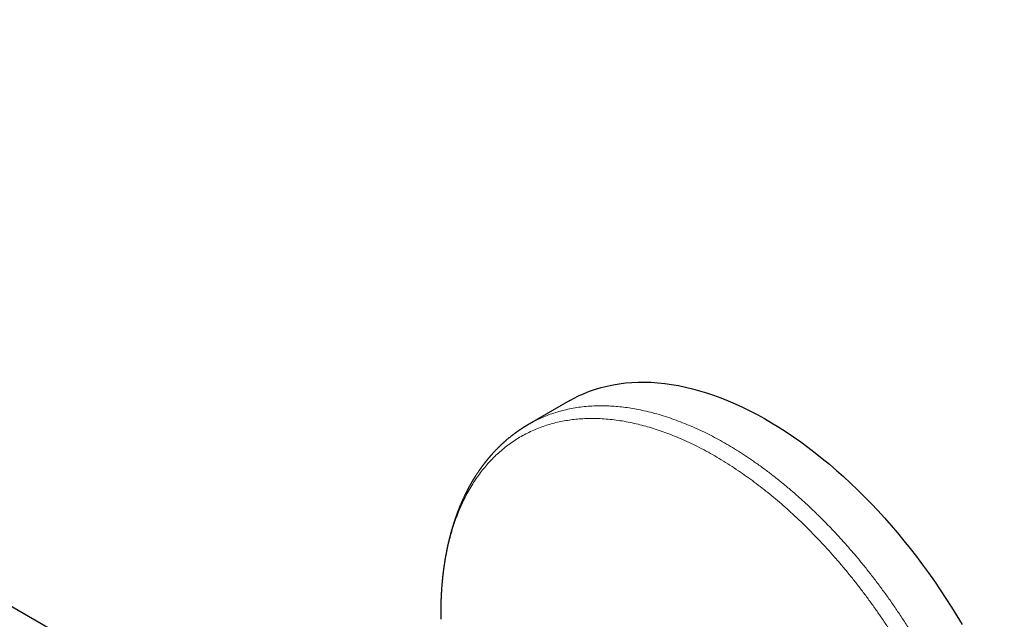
# Model space of a CAD drawing. Header units: millimetres. Extents: x 8 to 757, y 12 to 389.
# Tile 15 of 18: x 666 to 753, y 177 to 230. Entities that reach past the tile are written whole.
import ezdxf

# ---------------------------------------------------------------- set-up
doc = ezdxf.new("R2010")
doc.units = ezdxf.units.MM

msp = doc.modelspace()

# ---------------------------------------------------------------- linework, layer by layer
at = {"color": 7, "linetype": 'Continuous', "lineweight": 30}
for p, q in [((710.568, 151.868), (574.803, 230.243)), ((714.849, 196.375), (711.199, 194.268)), ((711.198, 194.264), (711.201, 194.266)), ((703.37, 176.923), (703.37, 176.919))]:
    msp.add_line(p, q, dxfattribs=at)
at = {"color": 7, "linetype": 'Continuous', "lineweight": 30, "flags": 128}
msp.add_lwpolyline([(714.849, 196.375), (715.149, 196.543), (715.621, 196.783), (716.104, 197.003), (716.599, 197.201), (717.104, 197.378), (717.619, 197.533), (718.145, 197.667), (718.68, 197.779), (719.225, 197.87), (719.779, 197.938), (720.341, 197.985), (720.912, 198.01), (721.491, 198.013), (722.076, 197.994), (722.669, 197.954), (723.269, 197.891), (723.875, 197.807), (724.486, 197.701), (725.103, 197.573), (725.725, 197.423), (726.352, 197.252), (726.982, 197.06), (727.617, 196.846), (728.254, 196.612), (728.895, 196.356), (729.537, 196.08), (730.182, 195.783), (730.828, 195.466), (731.475, 195.128), (732.123, 194.771), (732.771, 194.394), (733.418, 193.997), (734.065, 193.582), (734.711, 193.147), (735.355, 192.694), (735.997, 192.223), (736.637, 191.734), (737.273, 191.227), (737.906, 190.703), (738.536, 190.162), (739.161, 189.605), (739.781, 189.031), (740.397, 188.442), (741.007, 187.837), (741.61, 187.218), (742.208, 186.584), (742.799, 185.935), (743.383, 185.274), (743.959, 184.599), (744.527, 183.911), (745.087, 183.211), (745.638, 182.5), (746.18, 181.777), (746.712, 181.043), (747.235, 180.299), (747.747, 179.546), (748.249, 178.783), (748.74, 178.011), (749.22, 177.231), (749.688, 176.444)], dxfattribs=at)
at = {"color": 252, "linetype": 'Continuous', "lineweight": 0}
for points, knots in [([(711.201, 194.266), (711.254, 194.297), (711.473, 194.428), (711.874, 194.633), (712.403, 194.879), (712.963, 195.105), (713.554, 195.309), (714.176, 195.488), (714.813, 195.635), (715.464, 195.752), (716.127, 195.837), (716.803, 195.89), (717.472, 195.912), (718.131, 195.904), (718.78, 195.87), (719.437, 195.81), (720.102, 195.723), (720.774, 195.61), (721.473, 195.466), (722.2, 195.289), (722.953, 195.076), (723.712, 194.833), (724.476, 194.559), (725.244, 194.254), (726.016, 193.92), (726.769, 193.567), (727.502, 193.197), (728.214, 192.813), (728.927, 192.406), (729.639, 191.975), (730.351, 191.521), (731.083, 191.03), (731.834, 190.499), (732.604, 189.927), (733.37, 189.329), (734.131, 188.706), (734.887, 188.059), (735.637, 187.388), (736.359, 186.713), (737.054, 186.038), (737.721, 185.363), (738.381, 184.671), (739.033, 183.962), (739.676, 183.236), (740.33, 182.472), (740.992, 181.668), (741.661, 180.824), (742.316, 179.963), (742.959, 179.086), (743.587, 178.195), (744.201, 177.289), (744.783, 176.396), (745.334, 175.517), (745.855, 174.654), (746.361, 173.783), (746.853, 172.903), (747.33, 172.016), (747.806, 171.095), (748.277, 170.141), (748.743, 169.153), (749.19, 168.16), (749.616, 167.163), (750.021, 166.163), (750.405, 165.16), (750.758, 164.184), (751.081, 163.236), (751.376, 162.317), (751.652, 161.399), (751.909, 160.482), (752.147, 159.569), (752.372, 158.632), (752.582, 157.672), (752.775, 156.691), (752.943, 155.717), (753.088, 154.751), (753.208, 153.795), (753.305, 152.848), (753.375, 151.938), (753.421, 151.065), (753.445, 150.229), (753.449, 149.404), (753.432, 148.59), (753.395, 147.79), (753.335, 146.979), (753.251, 146.16), (753.14, 145.335), (753.006, 144.529), (752.847, 143.741), (752.664, 142.974), (752.458, 142.227), (752.235, 141.522), (751.997, 140.857), (751.746, 140.231), (751.477, 139.624), (751.189, 139.038), (750.882, 138.472), (750.547, 137.911), (750.182, 137.357), (749.785, 136.814), (749.367, 136.298), (748.929, 135.809), (748.471, 135.347), (747.994, 134.914), (747.511, 134.521), (747.025, 134.166), (746.592, 133.877), (746.309, 133.714), (746.195, 133.648)], [0, 0, 0, 0, 0.00292, 0.012086, 0.021253, 0.03042, 0.04042, 0.05042, 0.06042, 0.07042, 0.08042, 0.09042, 0.10042, 0.109586, 0.118753, 0.12792, 0.137086, 0.146253, 0.15542, 0.16542, 0.17542, 0.18542, 0.19542, 0.20542, 0.21542, 0.22542, 0.234586, 0.243753, 0.25292, 0.262086, 0.271253, 0.28042, 0.29042, 0.30042, 0.31042, 0.32042, 0.33042, 0.34042, 0.35042, 0.359586, 0.368753, 0.37792, 0.387086, 0.396253, 0.40542, 0.41542, 0.42542, 0.43542, 0.44542, 0.45542, 0.46542, 0.47542, 0.484586, 0.493753, 0.50292, 0.512086, 0.521253, 0.53042, 0.54042, 0.55042, 0.56042, 0.57042, 0.58042, 0.59042, 0.60042, 0.609586, 0.618753, 0.62792, 0.637086, 0.646253, 0.65542, 0.66542, 0.67542, 0.68542, 0.69542, 0.70542, 0.71542, 0.72542, 0.734586, 0.743753, 0.75292, 0.762086, 0.771253, 0.78042, 0.79042, 0.80042, 0.81042, 0.82042, 0.83042, 0.84042, 0.85042, 0.859586, 0.868753, 0.87792, 0.887086, 0.896253, 0.90542, 0.91542, 0.92542, 0.93542, 0.94542, 0.95542, 0.96542, 0.97542, 0.984586, 0.993753, 1, 1, 1, 1]), ([(727.257, 135.541), (727.389, 135.461), (727.777, 135.228), (728.419, 134.871), (729.183, 134.47), (729.945, 134.098), (730.684, 133.764), (731.398, 133.467), (732.089, 133.203), (732.776, 132.964), (733.459, 132.75), (734.137, 132.562), (734.831, 132.394), (735.538, 132.25), (736.257, 132.133), (736.968, 132.046), (737.67, 131.99), (738.362, 131.965), (739.044, 131.972), (739.695, 132.008), (740.318, 132.071), (740.911, 132.158), (741.494, 132.271), (742.065, 132.41), (742.624, 132.575), (743.187, 132.77), (743.753, 133), (744.319, 133.267), (744.869, 133.563), (745.401, 133.888), (745.917, 134.243), (746.414, 134.626), (746.879, 135.026), (747.314, 135.44), (747.72, 135.865), (748.109, 136.313), (748.482, 136.784), (748.837, 137.276), (749.185, 137.806), (749.523, 138.374), (749.849, 138.984), (750.154, 139.618), (750.436, 140.275), (750.696, 140.955), (750.933, 141.657), (751.142, 142.36), (751.323, 143.063), (751.48, 143.761), (751.616, 144.475), (751.733, 145.206), (751.83, 145.951), (751.909, 146.734), (751.969, 147.555), (752.006, 148.415), (752.019, 149.29), (752.008, 150.179), (751.973, 151.08), (751.914, 151.994), (751.834, 152.894), (751.734, 153.777), (751.617, 154.642), (751.48, 155.515), (751.324, 156.393), (751.148, 157.278), (750.947, 158.195), (750.718, 159.143), (750.46, 160.123), (750.18, 161.106), (749.877, 162.091), (749.553, 163.077), (749.207, 164.064), (748.85, 165.023), (748.484, 165.953), (748.112, 166.853), (747.723, 167.75), (747.317, 168.644), (746.895, 169.533), (746.443, 170.445), (745.962, 171.376), (745.448, 172.326), (744.917, 173.267), (744.369, 174.199), (743.804, 175.12), (743.224, 176.029), (742.644, 176.901), (742.068, 177.736), (741.497, 178.534), (740.915, 179.32), (740.321, 180.092), (739.717, 180.851), (739.085, 181.618), (738.423, 182.391), (737.732, 183.166), (737.031, 183.923), (736.321, 184.659), (735.602, 185.374), (734.876, 186.067), (734.162, 186.72), (733.464, 187.332), (732.781, 187.907), (732.094, 188.462), (731.403, 188.996), (730.709, 189.508), (729.991, 190.014), (729.251, 190.51), (728.487, 190.994), (727.723, 191.45), (726.959, 191.878), (726.195, 192.279), (725.433, 192.651), (724.695, 192.984), (723.98, 193.282), (723.289, 193.546), (722.602, 193.785), (721.919, 193.998), (721.241, 194.187), (720.547, 194.354), (719.84, 194.498), (719.121, 194.616), (718.41, 194.703), (717.708, 194.759), (717.016, 194.783), (716.335, 194.777), (715.683, 194.741), (715.061, 194.678), (714.467, 194.591), (713.884, 194.478), (713.313, 194.339), (712.754, 194.174), (712.191, 193.978), (711.625, 193.748), (711.059, 193.482), (710.509, 193.186), (709.977, 192.861), (709.462, 192.506), (708.964, 192.123), (708.499, 191.723), (708.064, 191.308), (707.658, 190.883), (707.269, 190.435), (706.896, 189.965), (706.541, 189.473), (706.193, 188.943), (705.855, 188.374), (705.529, 187.765), (705.224, 187.131), (704.942, 186.474), (704.682, 185.794), (704.445, 185.092), (704.237, 184.388), (704.055, 183.686), (703.899, 182.988), (703.762, 182.273), (703.645, 181.543), (703.548, 180.798), (703.469, 180.015), (703.409, 179.194), (703.373, 178.334), (703.359, 177.577), (703.367, 177.101), (703.37, 176.923)], [0, 0, 0, 0, 0.00345, 0.010067, 0.016684, 0.023301, 0.029919, 0.035984, 0.04205, 0.048116, 0.054181, 0.060247, 0.066313, 0.07293, 0.079547, 0.086164, 0.092782, 0.099399, 0.106016, 0.112633, 0.118699, 0.124764, 0.13083, 0.136896, 0.142962, 0.149027, 0.155645, 0.162262, 0.168879, 0.175496, 0.182113, 0.18873, 0.195347, 0.201413, 0.207479, 0.213545, 0.21961, 0.225676, 0.231742, 0.238359, 0.244976, 0.251593, 0.25821, 0.264828, 0.271445, 0.278062, 0.284128, 0.290193, 0.296259, 0.302325, 0.308391, 0.314456, 0.321073, 0.327691, 0.334308, 0.340925, 0.347542, 0.354159, 0.360776, 0.366842, 0.372908, 0.378974, 0.385039, 0.391105, 0.397171, 0.403788, 0.410405, 0.417022, 0.423639, 0.430256, 0.436874, 0.443491, 0.449557, 0.455622, 0.461688, 0.467754, 0.47382, 0.479885, 0.486502, 0.49312, 0.499737, 0.506354, 0.512971, 0.519588, 0.526205, 0.532271, 0.538337, 0.544402, 0.550468, 0.556534, 0.5626, 0.569217, 0.575834, 0.582451, 0.589068, 0.595685, 0.602303, 0.60892, 0.614985, 0.621051, 0.627117, 0.633183, 0.639248, 0.645314, 0.651931, 0.658548, 0.665166, 0.671783, 0.6784, 0.685017, 0.691634, 0.6977, 0.703766, 0.709831, 0.715897, 0.721963, 0.728029, 0.734646, 0.741263, 0.74788, 0.754497, 0.761114, 0.767731, 0.774349, 0.780414, 0.78648, 0.792546, 0.798612, 0.804677, 0.810743, 0.81736, 0.823977, 0.830594, 0.837212, 0.843829, 0.850446, 0.857063, 0.863129, 0.869195, 0.87526, 0.881326, 0.887392, 0.893458, 0.900075, 0.906692, 0.913309, 0.919926, 0.926543, 0.93316, 0.939777, 0.945843, 0.951909, 0.957975, 0.96404, 0.970106, 0.976172, 0.982789, 0.989406, 0.996023, 1, 1, 1, 1])]:
    msp.add_open_spline(points, degree=3, knots=knots, dxfattribs=at)
at = {"color": 7, "linetype": 'Continuous', "lineweight": 30}
msp.add_open_spline([(711.199, 194.268), (711.191, 194.264), (711.172, 194.253), (711.144, 194.236), (711.112, 194.217), (711.079, 194.198), (711.045, 194.178), (711.006, 194.154), (710.965, 194.13), (710.925, 194.105), (710.891, 194.085), (710.863, 194.067), (710.836, 194.051), (710.807, 194.033), (710.774, 194.012), (710.736, 193.988), (710.694, 193.962), (710.647, 193.931), (710.597, 193.899), (710.546, 193.865), (710.497, 193.833), (710.447, 193.8), (710.394, 193.764), (710.336, 193.725), (710.275, 193.683), (710.215, 193.641), (710.159, 193.601), (710.109, 193.565), (710.063, 193.532), (710.022, 193.502), (709.985, 193.476), (709.954, 193.452), (709.926, 193.432), (709.899, 193.412), (709.87, 193.39), (709.838, 193.366), (709.8, 193.337), (709.761, 193.307), (709.72, 193.276), (709.681, 193.246), (709.646, 193.218), (709.604, 193.185), (709.555, 193.146), (709.493, 193.096), (709.427, 193.043), (709.358, 192.986), (709.288, 192.927), (709.217, 192.867), (709.16, 192.818), (709.12, 192.783), (709.096, 192.762), (709.075, 192.744), (709.056, 192.727), (709.037, 192.71), (709.014, 192.689), (708.983, 192.662), (708.948, 192.631), (708.912, 192.598), (708.875, 192.564), (708.838, 192.53), (708.803, 192.498), (708.774, 192.471), (708.749, 192.447), (708.723, 192.423), (708.693, 192.394), (708.657, 192.36), (708.617, 192.322), (708.575, 192.281), (708.531, 192.238), (708.488, 192.196), (708.447, 192.155), (708.409, 192.117), (708.365, 192.072), (708.309, 192.016), (708.244, 191.948), (708.179, 191.879), (708.117, 191.814), (708.057, 191.749), (707.999, 191.686), (707.95, 191.632), (707.911, 191.589), (707.881, 191.555), (707.851, 191.521), (707.819, 191.485), (707.785, 191.446), (707.745, 191.4), (707.703, 191.351), (707.661, 191.301), (707.623, 191.256), (707.593, 191.22), (707.569, 191.192), (707.551, 191.17), (707.535, 191.151), (707.52, 191.132), (707.506, 191.116), (707.493, 191.099), (707.477, 191.08), (707.457, 191.056), (707.433, 191.026), (707.406, 190.992), (707.378, 190.958), (707.353, 190.925), (707.329, 190.895), (707.306, 190.866), (707.284, 190.838), (707.264, 190.813), (707.247, 190.79), (707.23, 190.768), (707.208, 190.74), (707.179, 190.702), (707.143, 190.654), (707.106, 190.605), (707.069, 190.556), (707.035, 190.51), (707.002, 190.464), (706.972, 190.423), (706.948, 190.39), (706.93, 190.365), (706.915, 190.344), (706.897, 190.318), (706.871, 190.282), (706.837, 190.233), (706.797, 190.176), (706.746, 190.102), (706.688, 190.018), (706.628, 189.928), (706.572, 189.843), (706.515, 189.757), (706.465, 189.679), (706.423, 189.612), (706.39, 189.56), (706.359, 189.511), (706.333, 189.467), (706.308, 189.428), (706.285, 189.389), (706.258, 189.346), (706.229, 189.297), (706.194, 189.239), (706.155, 189.173), (706.114, 189.102), (706.075, 189.035), (706.038, 188.97), (706.001, 188.905), (705.962, 188.834), (705.92, 188.758), (705.877, 188.681), (705.836, 188.604), (705.797, 188.53), (705.76, 188.461), (705.725, 188.394), (705.689, 188.325), (705.652, 188.251), (705.614, 188.175), (705.575, 188.098), (705.537, 188.021), (705.5, 187.944), (705.464, 187.868), (705.426, 187.788), (705.387, 187.704), (705.347, 187.618), (705.309, 187.533), (705.272, 187.451), (705.236, 187.37), (705.2, 187.288), (705.163, 187.201), (705.123, 187.107), (705.087, 187.021), (705.056, 186.946), (705.031, 186.886), (705.01, 186.832), (704.991, 186.784), (704.972, 186.737), (704.953, 186.689), (704.934, 186.642), (704.917, 186.596), (704.898, 186.547), (704.878, 186.496), (704.858, 186.442), (704.836, 186.385), (704.816, 186.33), (704.797, 186.28), (704.783, 186.24), (704.771, 186.208), (704.762, 186.184), (704.754, 186.161), (704.745, 186.136), (704.735, 186.107), (704.721, 186.069), (704.704, 186.022), (704.685, 185.967), (704.665, 185.908), (704.645, 185.851), (704.627, 185.797), (704.609, 185.746), (704.593, 185.696), (704.578, 185.652), (704.567, 185.618), (704.559, 185.592), (704.551, 185.568), (704.542, 185.542), (704.532, 185.511), (704.521, 185.475), (704.508, 185.435), (704.479, 185.345), (704.437, 185.21), (704.396, 185.072), (704.369, 184.981), (704.355, 184.934), (704.344, 184.895), (704.335, 184.863), (704.326, 184.834), (704.317, 184.802), (704.305, 184.759), (704.29, 184.704), (704.272, 184.64), (704.253, 184.572), (704.235, 184.506), (704.217, 184.437), (704.198, 184.365), (704.179, 184.293), (704.162, 184.228), (704.147, 184.165), (704.13, 184.101), (704.113, 184.03), (704.093, 183.949), (704.072, 183.861), (704.05, 183.769), (704.029, 183.676), (704.01, 183.593), (703.994, 183.521), (703.981, 183.461), (703.969, 183.408), (703.959, 183.362), (703.951, 183.326), (703.945, 183.295), (703.938, 183.266), (703.931, 183.231), (703.922, 183.186), (703.911, 183.134), (703.892, 183.039), (703.865, 182.906), (703.834, 182.743), (703.808, 182.604), (703.788, 182.488), (703.771, 182.396), (703.757, 182.311), (703.743, 182.229), (703.731, 182.157), (703.72, 182.09), (703.71, 182.028), (703.699, 181.958), (703.687, 181.878), (703.673, 181.787), (703.661, 181.705), (703.652, 181.64), (703.646, 181.599), (703.642, 181.57), (703.639, 181.548), (703.636, 181.53), (703.633, 181.506), (703.628, 181.472), (703.622, 181.429), (703.615, 181.376), (703.607, 181.315), (703.598, 181.245), (703.589, 181.171), (703.579, 181.093), (703.567, 180.99), (703.552, 180.861), (703.537, 180.729), (703.525, 180.62), (703.517, 180.541), (703.511, 180.478), (703.506, 180.432), (703.503, 180.4), (703.5, 180.372), (703.498, 180.342), (703.494, 180.304), (703.49, 180.259), (703.485, 180.207), (703.475, 180.099), (703.462, 179.94), (703.449, 179.773), (703.44, 179.653), (703.436, 179.581), (703.431, 179.518), (703.428, 179.465), (703.425, 179.421), (703.423, 179.388), (703.421, 179.359), (703.419, 179.329), (703.417, 179.289), (703.414, 179.234), (703.409, 179.158), (703.405, 179.066), (703.4, 178.966), (703.395, 178.872), (703.391, 178.784), (703.388, 178.696), (703.384, 178.607), (703.381, 178.512), (703.378, 178.428), (703.376, 178.359), (703.375, 178.308), (703.374, 178.265), (703.373, 178.23), (703.372, 178.203), (703.372, 178.18), (703.371, 178.158), (703.371, 178.129), (703.37, 178.092), (703.369, 178.045), (703.368, 177.989), (703.367, 177.92), (703.366, 177.836), (703.365, 177.736), (703.364, 177.63), (703.363, 177.509), (703.363, 177.381), (703.364, 177.249), (703.365, 177.129), (703.366, 177.021), (703.367, 176.952), (703.367, 176.92)], degree=3, knots=[0, 0, 0, 0, 0.00121, 0.00286, 0.004965, 0.006942, 0.009206, 0.011724, 0.014865, 0.017575, 0.019854, 0.021702, 0.023375, 0.025166, 0.027345, 0.029806, 0.032487, 0.035372, 0.039054, 0.042347, 0.045496, 0.048788, 0.05229, 0.05613, 0.060287, 0.064547, 0.06825, 0.071678, 0.074812, 0.077649, 0.080153, 0.082317, 0.084142, 0.085933, 0.087836, 0.090052, 0.092662, 0.095691, 0.098365, 0.101215, 0.103748, 0.105884, 0.109917, 0.114284, 0.119034, 0.124019, 0.12912, 0.134315, 0.139585, 0.141474, 0.143189, 0.144727, 0.146087, 0.147377, 0.148974, 0.15129, 0.154067, 0.156842, 0.15935, 0.16247, 0.165057, 0.167237, 0.169038, 0.170859, 0.173134, 0.175864, 0.179015, 0.182306, 0.18567, 0.189046, 0.192335, 0.195227, 0.197925, 0.202853, 0.208237, 0.21345, 0.218424, 0.223242, 0.227942, 0.232652, 0.235091, 0.237557, 0.240055, 0.242595, 0.245417, 0.248626, 0.252544, 0.256113, 0.259328, 0.262189, 0.263838, 0.265366, 0.266771, 0.268055, 0.269215, 0.270264, 0.271545, 0.273226, 0.275417, 0.277931, 0.280327, 0.282566, 0.284646, 0.286569, 0.288634, 0.290397, 0.291857, 0.293238, 0.294949, 0.297701, 0.301031, 0.30467, 0.307801, 0.310911, 0.314, 0.317029, 0.319056, 0.320685, 0.321931, 0.323182, 0.32586, 0.329108, 0.33288, 0.337047, 0.343656, 0.349379, 0.35443, 0.360039, 0.365911, 0.369269, 0.372663, 0.375786, 0.378507, 0.380826, 0.383112, 0.385788, 0.388853, 0.392127, 0.396656, 0.401003, 0.405133, 0.409, 0.412736, 0.417051, 0.421741, 0.426436, 0.431019, 0.435427, 0.439542, 0.443275, 0.447325, 0.451723, 0.456167, 0.46051, 0.465202, 0.469584, 0.47375, 0.478279, 0.483218, 0.488147, 0.492952, 0.497533, 0.502013, 0.506492, 0.511358, 0.516543, 0.521958, 0.525616, 0.528983, 0.531879, 0.534324, 0.536851, 0.539694, 0.542032, 0.544522, 0.547153, 0.549923, 0.552833, 0.555884, 0.55902, 0.561776, 0.563833, 0.565496, 0.566764, 0.56781, 0.569101, 0.570663, 0.572496, 0.575161, 0.578126, 0.581222, 0.584447, 0.587072, 0.589777, 0.592517, 0.594874, 0.596567, 0.59787, 0.598977, 0.600321, 0.601918, 0.603769, 0.605873, 0.608223, 0.617677, 0.626676, 0.629366, 0.631728, 0.633725, 0.635358, 0.636627, 0.638126, 0.640262, 0.643039, 0.646449, 0.64998, 0.653306, 0.656427, 0.660384, 0.663968, 0.66723, 0.670176, 0.673223, 0.676756, 0.680775, 0.685224, 0.689755, 0.69431, 0.698889, 0.701894, 0.70488, 0.707521, 0.709727, 0.711495, 0.712828, 0.714101, 0.7158, 0.717927, 0.720482, 0.723372, 0.731719, 0.73952, 0.746798, 0.751546, 0.75597, 0.759895, 0.763576, 0.767461, 0.770117, 0.772924, 0.776183, 0.779938, 0.784187, 0.788921, 0.791334, 0.793221, 0.794581, 0.795428, 0.7962, 0.797104, 0.798795, 0.800815, 0.803165, 0.806047, 0.809303, 0.812766, 0.816339, 0.820022, 0.826857, 0.834041, 0.837944, 0.841701, 0.844812, 0.846526, 0.847942, 0.849071, 0.850352, 0.852027, 0.854095, 0.856524, 0.859002, 0.868655, 0.877886, 0.881395, 0.884625, 0.887439, 0.889839, 0.891691, 0.893187, 0.894327, 0.895456, 0.897218, 0.899628, 0.902686, 0.907336, 0.911718, 0.915828, 0.919664, 0.923335, 0.927227, 0.931376, 0.935783, 0.938193, 0.940445, 0.94234, 0.94388, 0.945063, 0.945891, 0.946765, 0.948019, 0.949664, 0.951701, 0.95413, 0.956951, 0.960779, 0.965151, 0.969977, 0.974641, 0.98083, 0.986459, 0.99153, 0.996043, 1, 1, 1, 1], dxfattribs=at)

doc.saveas('drawing.dxf')
